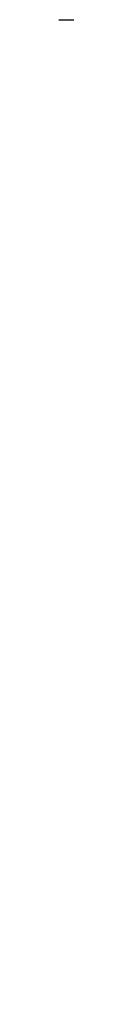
# Model space of a CAD drawing. Header units: millimetres. Extents: x 334 to 575, y 26 to 500.
# Tile 50 of 60: x 454.7068 to 454.7486, y 74.7999 to 82.327. Entities that reach past the tile are written whole.
import ezdxf

# ---------------------------------------------------------------- set-up
doc = ezdxf.new("R2010")
doc.units = ezdxf.units.MM
doc.header["$LTSCALE"] = 47.498
doc.layers.get('0').update_dxf_attribs({"linetype": 'CONTINUOUS'})
doc.layers.add('KONSTR_EL', color=7, linetype='CONTINUOUS')

msp = doc.modelspace()

# ---------------------------------------------------------------- linework, layer by layer
at = {"color": 7, "linetype": 'CONTINUOUS'}
msp.add_arc((454.687, 65.3236), 95, 6.042328, 173.957672, dxfattribs=at)
at = {"layer": 'KONSTR_EL', "color": 4, "linetype": 'CONTINUOUS'}
for radius in [34, 27.2, 20.4]:
    msp.add_circle((454.687, 65.3236), radius, dxfattribs=at)
msp.add_arc((454.687, 65.3236), 17, 180, 90, dxfattribs=at)

doc.saveas('drawing.dxf')
